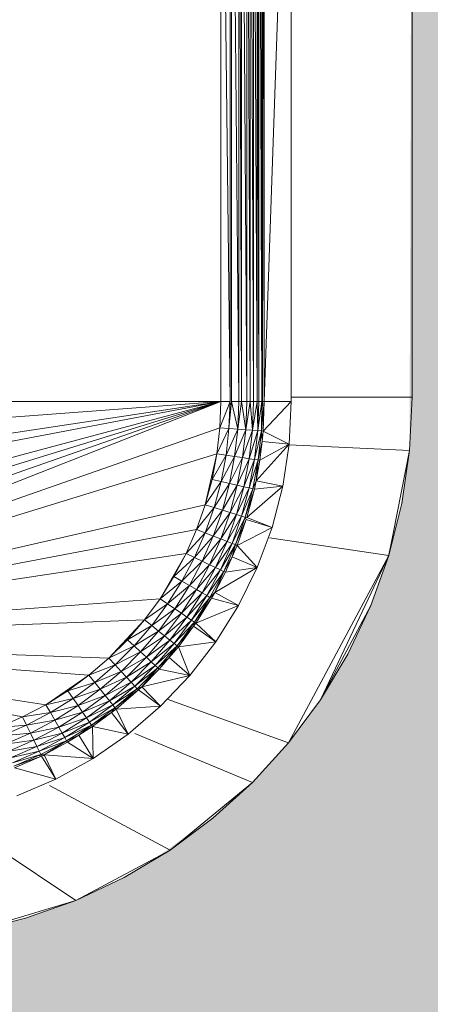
# Model space of a CAD drawing. Header units: metres. Extents: x -27.3 to 21, y -0.3 to 10.3.
# Tile 188 of 255: x 18.0295 to 18.0766, y 2.2344 to 2.3474. Entities that reach past the tile are written whole.
import ezdxf

# ---------------------------------------------------------------- set-up
doc = ezdxf.new("R2010")
doc.units = ezdxf.units.M
doc.layers.add('E-LITE-EQPM', color=7, linetype='Continuous', lineweight=5)
doc.layers.add('I-WALL', color=7, linetype='Continuous', lineweight=5)

# ---------------------------------------------------------------- blocks, each defined once
blk = doc.blocks.new('LUMINARIA TIPO TARTARUGA DE SOBREPOR - Areno _1 x LED Modul 840_ 500 lm_ 840_-2565265-FACHADA 03')
at = {"layer": 'E-LITE-EQPM'}
for p, q in [((23.26043, 2.30356), (23.26043, 2.39456)), ((23.26043, 2.39456), (23.26148, 2.30356)), ((23.26148, 2.30356), (23.26148, 2.39456)), ((23.26165, 2.30356), (23.26165, 2.39456)), ((23.26248, 2.30356), (23.26165, 2.39456)), ((23.26248, 2.30356), (23.26248, 2.39456)), ((23.26279, 2.30356), (23.26248, 2.39456)), ((23.26279, 2.30356), (23.26279, 2.39456)), ((23.2634, 2.30356), (23.26279, 2.39456)), ((23.26379, 2.30356), (23.2634, 2.39456)), ((23.2634, 2.30356), (23.2634, 2.39456)), ((23.26379, 2.30356), (23.26379, 2.39456)), ((23.26379, 2.39456), (23.26418, 2.30356)), ((23.26418, 2.30356), (23.26418, 2.39456)), ((23.26418, 2.39456), (23.26458, 2.30356)), ((23.26458, 2.30356), (23.26458, 2.39456)), ((23.26479, 2.30356), (23.26458, 2.39456)), ((23.26479, 2.30356), (23.26479, 2.39456)), ((23.26514, 2.30356), (23.26479, 2.39456)), ((23.26514, 2.30356), (23.26514, 2.39456)), ((23.2652, 2.30356), (23.2652, 2.39456)), ((23.26541, 2.30356), (23.2652, 2.39456)), ((23.26541, 2.39456), (23.26541, 2.30356)), ((23.26541, 2.30356), (23.26851, 2.39456)), ((23.26851, 2.39456), (23.26851, 2.30356)), ((23.28237, 2.39406), (23.28237, 2.30406)), ((23.26043, 2.30356), (23.18009, 2.30356)), ((23.26043, 2.30356), (23.18054, 2.29757)), ((23.26043, 2.30356), (23.18187, 2.29172)), ((23.26043, 2.30356), (23.18287, 2.28888)), ((23.26043, 2.30356), (23.18547, 2.28347)), ((23.26043, 2.30356), (23.18707, 2.28093)), ((23.26043, 2.30356), (23.18885, 2.27851)), ((23.19081, 2.27623), (23.26043, 2.30356)), ((23.26043, 2.30356), (23.26031, 2.30055)), ((23.26031, 2.30055), (23.26148, 2.30356)), ((23.26043, 2.30356), (23.26148, 2.30356)), ((23.26148, 2.30356), (23.26136, 2.30048)), ((23.26165, 2.30356), (23.26136, 2.30048)), ((23.26248, 2.30356), (23.26165, 2.30356)), ((23.26165, 2.30356), (23.26237, 2.3004)), ((23.26248, 2.30356), (23.26237, 2.3004)), ((23.26279, 2.30356), (23.26237, 2.3004)), ((23.26248, 2.30356), (23.26279, 2.30356)), ((23.26279, 2.30356), (23.26328, 2.30033)), ((23.26279, 2.30356), (23.2634, 2.30356)), ((23.26379, 2.30356), (23.26328, 2.30033)), ((23.26328, 2.30033), (23.2634, 2.30356)), ((23.26379, 2.30356), (23.2634, 2.30356)), ((23.26379, 2.30356), (23.26418, 2.30356)), ((23.26379, 2.30356), (23.26405, 2.30027)), ((23.26418, 2.30356), (23.26405, 2.30027)), ((23.26458, 2.30356), (23.26405, 2.30027)), ((23.26418, 2.30356), (23.26458, 2.30356)), ((23.26458, 2.30356), (23.26466, 2.30023)), ((23.26458, 2.30356), (23.26479, 2.30356)), ((23.26466, 2.30023), (23.26479, 2.30356)), ((23.26466, 2.30023), (23.26514, 2.30356)), ((23.26479, 2.30356), (23.26514, 2.30356)), ((23.2652, 2.30356), (23.26508, 2.3002)), ((23.26514, 2.30356), (23.26508, 2.3002)), ((23.26541, 2.30356), (23.26508, 2.3002)), ((23.26541, 2.30356), (23.2652, 2.30356)), ((23.26541, 2.30356), (23.26528, 2.30018)), ((23.26528, 2.30018), (23.26851, 2.30356)), ((23.26541, 2.30356), (23.26851, 2.30356)), ((23.26851, 2.30356), (23.26826, 2.29868)), ((23.26851, 2.30406), (23.28237, 2.30406)), ((23.28207, 2.29793), (23.28237, 2.30406)), ((23.19081, 2.27623), (23.26031, 2.30055)), ((23.25998, 2.29757), (23.26031, 2.30055)), ((23.25998, 2.29757), (23.26136, 2.30048)), ((23.26031, 2.30055), (23.26136, 2.30048)), ((23.26102, 2.29741), (23.26136, 2.30048)), ((23.26102, 2.29741), (23.26237, 2.3004)), ((23.26136, 2.30048), (23.26237, 2.3004)), ((23.26237, 2.3004), (23.26201, 2.29726)), ((23.26328, 2.30033), (23.26201, 2.29726)), ((23.26328, 2.30033), (23.26237, 2.3004)), ((23.26328, 2.30033), (23.26291, 2.29713)), ((23.26405, 2.30027), (23.26291, 2.29713)), ((23.26328, 2.30033), (23.26405, 2.30027)), ((23.26405, 2.30027), (23.26369, 2.29701)), ((23.26466, 2.30023), (23.26369, 2.29701)), ((23.26405, 2.30027), (23.26466, 2.30023)), ((23.26466, 2.30023), (23.26429, 2.29692)), ((23.26429, 2.29692), (23.26508, 2.3002)), ((23.26466, 2.30023), (23.26508, 2.3002)), ((23.26508, 2.3002), (23.2647, 2.29686)), ((23.26528, 2.30018), (23.26508, 2.3002)), ((23.26508, 2.3002), (23.26515, 2.29899)), ((23.26528, 2.30018), (23.26515, 2.29899)), ((23.26528, 2.30018), (23.26826, 2.29868)), ((23.26515, 2.29899), (23.2647, 2.29686)), ((23.26515, 2.29899), (23.2649, 2.29683)), ((23.26826, 2.29868), (23.26515, 2.29899)), ((23.26826, 2.29868), (23.26446, 2.29447)), ((23.26826, 2.29868), (23.2649, 2.29683)), ((23.26826, 2.29868), (23.26752, 2.29384)), ((23.28207, 2.29793), (23.26825, 2.29861)), ((23.28207, 2.29793), (23.27968, 2.28591)), ((23.28207, 2.29793), (23.28117, 2.29186)), ((23.19081, 2.27623), (23.25998, 2.29757)), ((23.25998, 2.29757), (23.25864, 2.29172)), ((23.25998, 2.29757), (23.25942, 2.29462)), ((23.26102, 2.29741), (23.25942, 2.29462)), ((23.25998, 2.29757), (23.26102, 2.29741)), ((23.26045, 2.29438), (23.26102, 2.29741)), ((23.26045, 2.29438), (23.26201, 2.29726)), ((23.26102, 2.29741), (23.26201, 2.29726)), ((23.26142, 2.29416), (23.26201, 2.29726)), ((23.26142, 2.29416), (23.26291, 2.29713)), ((23.26201, 2.29726), (23.26291, 2.29713)), ((23.26291, 2.29713), (23.26231, 2.29396)), ((23.26231, 2.29396), (23.26369, 2.29701)), ((23.26291, 2.29713), (23.26369, 2.29701)), ((23.26307, 2.29378), (23.26369, 2.29701)), ((23.26429, 2.29692), (23.26307, 2.29378)), ((23.26429, 2.29692), (23.26367, 2.29365)), ((23.26367, 2.29365), (23.2647, 2.29686)), ((23.26429, 2.29692), (23.26369, 2.29701)), ((23.26408, 2.29356), (23.2647, 2.29686)), ((23.26429, 2.29692), (23.2647, 2.29686)), ((23.26446, 2.29447), (23.2647, 2.29686)), ((23.26446, 2.29447), (23.2649, 2.29683)), ((23.2647, 2.29686), (23.2649, 2.29683)), ((23.25864, 2.29172), (23.25942, 2.29462)), ((23.25864, 2.29172), (23.26045, 2.29438)), ((23.26045, 2.29438), (23.25942, 2.29462)), ((23.26045, 2.29438), (23.25965, 2.29141)), ((23.26045, 2.29438), (23.26142, 2.29416)), ((23.26408, 2.29356), (23.26446, 2.29447)), ((23.26446, 2.29447), (23.26428, 2.29351)), ((23.26752, 2.29384), (23.26446, 2.29447)), ((23.25965, 2.29141), (23.26142, 2.29416)), ((23.26061, 2.29111), (23.26142, 2.29416)), ((23.26061, 2.29111), (23.26231, 2.29396)), ((23.26142, 2.29416), (23.26231, 2.29396)), ((23.26148, 2.29084), (23.26231, 2.29396)), ((23.26148, 2.29084), (23.26307, 2.29378)), ((23.26222, 2.29061), (23.26307, 2.29378)), ((23.26222, 2.29061), (23.26367, 2.29365)), ((23.26307, 2.29378), (23.26231, 2.29396)), ((23.26281, 2.29043), (23.26367, 2.29365)), ((23.26281, 2.29043), (23.26408, 2.29356)), ((23.26307, 2.29378), (23.26367, 2.29365)), ((23.26321, 2.29031), (23.26408, 2.29356)), ((23.26321, 2.29031), (23.26428, 2.29351)), ((23.26752, 2.29384), (23.2634, 2.29025)), ((23.2634, 2.29025), (23.26428, 2.29351)), ((23.26367, 2.29365), (23.26408, 2.29356)), ((23.26408, 2.29356), (23.26428, 2.29351)), ((23.26752, 2.29384), (23.26428, 2.29351)), ((23.2663, 2.28911), (23.26752, 2.29384)), ((23.19081, 2.27623), (23.25864, 2.29172)), ((23.25864, 2.29172), (23.25765, 2.28888)), ((23.25965, 2.29141), (23.25765, 2.28888)), ((23.25965, 2.29141), (23.25863, 2.2885)), ((23.25863, 2.2885), (23.26061, 2.29111)), ((23.25864, 2.29172), (23.25965, 2.29141)), ((23.25956, 2.28813), (23.26061, 2.29111)), ((23.25956, 2.28813), (23.26148, 2.29084)), ((23.25965, 2.29141), (23.26061, 2.29111)), ((23.26148, 2.29084), (23.26041, 2.2878)), ((23.26061, 2.29111), (23.26148, 2.29084)), ((23.26148, 2.29084), (23.26222, 2.29061)), ((23.28117, 2.29186), (23.27968, 2.28591)), ((23.26041, 2.2878), (23.26222, 2.29061)), ((23.26114, 2.28751), (23.26222, 2.29061)), ((23.26114, 2.28751), (23.26281, 2.29043)), ((23.26171, 2.28729), (23.26281, 2.29043)), ((23.26171, 2.28729), (23.26321, 2.29031)), ((23.2621, 2.28714), (23.26321, 2.29031)), ((23.2621, 2.28714), (23.26333, 2.29004)), ((23.26222, 2.29061), (23.26281, 2.29043)), ((23.26229, 2.28706), (23.26333, 2.29004)), ((23.26281, 2.29043), (23.26321, 2.29031)), ((23.26333, 2.29004), (23.26321, 2.29031)), ((23.26321, 2.29031), (23.2634, 2.29025)), ((23.2663, 2.28911), (23.26333, 2.29004)), ((23.2663, 2.28911), (23.2634, 2.29025)), ((23.19081, 2.27623), (23.25765, 2.28888)), ((23.25645, 2.28613), (23.25765, 2.28888)), ((23.25765, 2.28888), (23.25863, 2.2885)), ((23.26229, 2.28706), (23.2663, 2.28911)), ((23.2663, 2.28911), (23.2646, 2.28453)), ((23.25645, 2.28613), (23.25863, 2.2885)), ((23.25863, 2.2885), (23.2574, 2.28567)), ((23.25956, 2.28813), (23.2574, 2.28567)), ((23.2583, 2.28524), (23.25956, 2.28813)), ((23.2583, 2.28524), (23.26041, 2.2878)), ((23.25863, 2.2885), (23.25956, 2.28813)), ((23.25912, 2.28484), (23.26041, 2.2878)), ((23.25912, 2.28484), (23.26114, 2.28751)), ((23.25956, 2.28813), (23.26041, 2.2878)), ((23.25983, 2.2845), (23.26114, 2.28751)), ((23.26114, 2.28751), (23.26041, 2.2878)), ((23.26114, 2.28751), (23.26171, 2.28729)), ((23.26599, 2.28794), (23.27968, 2.28591)), ((23.25983, 2.2845), (23.26171, 2.28729)), ((23.26038, 2.28424), (23.26171, 2.28729)), ((23.2621, 2.28714), (23.26038, 2.28424)), ((23.26075, 2.28406), (23.2621, 2.28714)), ((23.2621, 2.28714), (23.26171, 2.28729)), ((23.2621, 2.28714), (23.26172, 2.28576)), ((23.26229, 2.28706), (23.26172, 2.28576)), ((23.26229, 2.28706), (23.2621, 2.28714)), ((23.26229, 2.28706), (23.2646, 2.28453)), ((23.19081, 2.27623), (23.25645, 2.28613)), ((23.25345, 2.28093), (23.25645, 2.28613)), ((23.25645, 2.28613), (23.25505, 2.28347)), ((23.25505, 2.28347), (23.2574, 2.28567)), ((23.25596, 2.28295), (23.2574, 2.28567)), ((23.2583, 2.28524), (23.25596, 2.28295)), ((23.25645, 2.28613), (23.2574, 2.28567)), ((23.2583, 2.28524), (23.25683, 2.28244)), ((23.2583, 2.28524), (23.2574, 2.28567)), ((23.25912, 2.28484), (23.2583, 2.28524)), ((23.26075, 2.28406), (23.26172, 2.28576)), ((23.26094, 2.28397), (23.26172, 2.28576)), ((23.2646, 2.28453), (23.26172, 2.28576)), ((23.26819, 2.26441), (23.27968, 2.28591)), ((23.27184, 2.26933), (23.27968, 2.28591)), ((23.27968, 2.28591), (23.27762, 2.28014)), ((23.25912, 2.28484), (23.25683, 2.28244)), ((23.25762, 2.28199), (23.25912, 2.28484)), ((23.25762, 2.28199), (23.25983, 2.2845)), ((23.25829, 2.2816), (23.25983, 2.2845)), ((23.25829, 2.2816), (23.26038, 2.28424)), ((23.25882, 2.28129), (23.26038, 2.28424)), ((23.25882, 2.28129), (23.26075, 2.28406)), ((23.25983, 2.2845), (23.25912, 2.28484)), ((23.25918, 2.28108), (23.26075, 2.28406)), ((23.2646, 2.28453), (23.25972, 2.28166)), ((23.25972, 2.28166), (23.26075, 2.28406)), ((23.25983, 2.2845), (23.26038, 2.28424)), ((23.26075, 2.28406), (23.26048, 2.28419)), ((23.26094, 2.28397), (23.26075, 2.28406)), ((23.26094, 2.28397), (23.2646, 2.28453)), ((23.26245, 2.28014), (23.2646, 2.28453)), ((23.25345, 2.28093), (23.25505, 2.28347)), ((23.25345, 2.28093), (23.25596, 2.28295)), ((23.25432, 2.28034), (23.25596, 2.28295)), ((23.25596, 2.28295), (23.25505, 2.28347)), ((23.25683, 2.28244), (23.25596, 2.28295)), ((23.26094, 2.28397), (23.25972, 2.28166)), ((23.25432, 2.28034), (23.25683, 2.28244)), ((23.25515, 2.27977), (23.25683, 2.28244)), ((23.25762, 2.28199), (23.25515, 2.27977)), ((23.2559, 2.27926), (23.25762, 2.28199)), ((23.25762, 2.28199), (23.25683, 2.28244)), ((23.25829, 2.2816), (23.25762, 2.28199)), ((23.19081, 2.27623), (23.25345, 2.28093)), ((23.25345, 2.28093), (23.25166, 2.27851)), ((23.25345, 2.28093), (23.25432, 2.28034)), ((23.2559, 2.27926), (23.25829, 2.2816)), ((23.25829, 2.2816), (23.25654, 2.27882)), ((23.25882, 2.28129), (23.25654, 2.27882)), ((23.25882, 2.28129), (23.25705, 2.27847)), ((23.25705, 2.27847), (23.25918, 2.28108)), ((23.25739, 2.27824), (23.25918, 2.28108)), ((23.25739, 2.27824), (23.25936, 2.28098)), ((23.25756, 2.27812), (23.25936, 2.28098)), ((23.25829, 2.2816), (23.25882, 2.28129)), ((23.25882, 2.28129), (23.25918, 2.28108)), ((23.25918, 2.28108), (23.25972, 2.28166)), ((23.25918, 2.28108), (23.25936, 2.28098)), ((23.25936, 2.28098), (23.25972, 2.28166)), ((23.26245, 2.28014), (23.25936, 2.28098)), ((23.26245, 2.28014), (23.25972, 2.28166)), ((23.25166, 2.27851), (23.25432, 2.28034)), ((23.25249, 2.27786), (23.25432, 2.28034)), ((23.25249, 2.27786), (23.25515, 2.27977)), ((23.25327, 2.27723), (23.25515, 2.27977)), ((23.25515, 2.27977), (23.25432, 2.28034)), ((23.2559, 2.27926), (23.25515, 2.27977)), ((23.25756, 2.27812), (23.26245, 2.28014)), ((23.26245, 2.28014), (23.25986, 2.27599)), ((23.27184, 2.26933), (23.27762, 2.28014)), ((23.27499, 2.27459), (23.27762, 2.28014)), ((23.19081, 2.27623), (23.25166, 2.27851)), ((23.24758, 2.27411), (23.25166, 2.27851)), ((23.2497, 2.27623), (23.25166, 2.27851)), ((23.25249, 2.27786), (23.25166, 2.27851)), ((23.25327, 2.27723), (23.2559, 2.27926)), ((23.25398, 2.27666), (23.2559, 2.27926)), ((23.25398, 2.27666), (23.25654, 2.27882)), ((23.25654, 2.27882), (23.25459, 2.27617)), ((23.25705, 2.27847), (23.25459, 2.27617)), ((23.25507, 2.27579), (23.25705, 2.27847)), ((23.2559, 2.27926), (23.25654, 2.27882)), ((23.25705, 2.27847), (23.25654, 2.27882)), ((23.25705, 2.27847), (23.25739, 2.27824)), ((23.25249, 2.27786), (23.2497, 2.27623)), ((23.25047, 2.27552), (23.25249, 2.27786)), ((23.25327, 2.27723), (23.25249, 2.27786)), ((23.25507, 2.27579), (23.25739, 2.27824)), ((23.25739, 2.27824), (23.2554, 2.27553)), ((23.2573, 2.27777), (23.2554, 2.27553)), ((23.25556, 2.27541), (23.2573, 2.27777)), ((23.25739, 2.27824), (23.2573, 2.27777)), ((23.25756, 2.27812), (23.2573, 2.27777)), ((23.25986, 2.27599), (23.2573, 2.27777)), ((23.25756, 2.27812), (23.25739, 2.27824)), ((23.25756, 2.27812), (23.25986, 2.27599)), ((23.23769, 2.26737), (23.19081, 2.27623)), ((23.19081, 2.27623), (23.2453, 2.27215)), ((23.19081, 2.27623), (23.24758, 2.27411)), ((23.19081, 2.27623), (23.24034, 2.26877)), ((23.24758, 2.27411), (23.2497, 2.27623)), ((23.25047, 2.27552), (23.2497, 2.27623)), ((23.25047, 2.27552), (23.25327, 2.27723)), ((23.25121, 2.27484), (23.25327, 2.27723)), ((23.25121, 2.27484), (23.25398, 2.27666)), ((23.25398, 2.27666), (23.25188, 2.27422)), ((23.25459, 2.27617), (23.25188, 2.27422)), ((23.25245, 2.27369), (23.25459, 2.27617)), ((23.25398, 2.27666), (23.25327, 2.27723)), ((23.25398, 2.27666), (23.25459, 2.27617)), ((23.25507, 2.27579), (23.25459, 2.27617)), ((23.24758, 2.27411), (23.25047, 2.27552)), ((23.2483, 2.27334), (23.25047, 2.27552)), ((23.25121, 2.27484), (23.25047, 2.27552)), ((23.25245, 2.27369), (23.25507, 2.27579)), ((23.2529, 2.27327), (23.25507, 2.27579)), ((23.2529, 2.27327), (23.2554, 2.27553)), ((23.25321, 2.27299), (23.2554, 2.27553)), ((23.25449, 2.27417), (23.2554, 2.27553)), ((23.25556, 2.27541), (23.25449, 2.27417)), ((23.25507, 2.27579), (23.2554, 2.27553)), ((23.25556, 2.27541), (23.2554, 2.27553)), ((23.25556, 2.27541), (23.25986, 2.27599)), ((23.25556, 2.27541), (23.25687, 2.27213)), ((23.25986, 2.27599), (23.25687, 2.27213)), ((23.2453, 2.27215), (23.24758, 2.27411)), ((23.24758, 2.27411), (23.2483, 2.27334)), ((23.2483, 2.27334), (23.25121, 2.27484)), ((23.25121, 2.27484), (23.24898, 2.2726)), ((23.25188, 2.27422), (23.24898, 2.2726)), ((23.2496, 2.27193), (23.25188, 2.27422)), ((23.25121, 2.27484), (23.25188, 2.27422)), ((23.25245, 2.27369), (23.25188, 2.27422)), ((23.25449, 2.27417), (23.25321, 2.27299)), ((23.25449, 2.27417), (23.25336, 2.27285)), ((23.25449, 2.27417), (23.25687, 2.27213)), ((23.27499, 2.27459), (23.27184, 2.26933)), ((23.2453, 2.27215), (23.2483, 2.27334)), ((23.2483, 2.27334), (23.24596, 2.27133)), ((23.2483, 2.27334), (23.24898, 2.2726)), ((23.2496, 2.27193), (23.25245, 2.27369)), ((23.25013, 2.27136), (23.25245, 2.27369)), ((23.25013, 2.27136), (23.2529, 2.27327)), ((23.2529, 2.27327), (23.25055, 2.27091)), ((23.25321, 2.27299), (23.25055, 2.27091)), ((23.25083, 2.27061), (23.25321, 2.27299)), ((23.25135, 2.27084), (23.25321, 2.27299)), ((23.25135, 2.27084), (23.25336, 2.27285)), ((23.2529, 2.27327), (23.25245, 2.27369)), ((23.2529, 2.27327), (23.25321, 2.27299)), ((23.25336, 2.27285), (23.25321, 2.27299)), ((23.25687, 2.27213), (23.25336, 2.27285)), ((23.2453, 2.27215), (23.24034, 2.26877)), ((23.2453, 2.27215), (23.24289, 2.27037)), ((23.2453, 2.27215), (23.24596, 2.27133)), ((23.24898, 2.2726), (23.24596, 2.27133)), ((23.24659, 2.27054), (23.24898, 2.2726)), ((23.24659, 2.27054), (23.2496, 2.27193)), ((23.24715, 2.26983), (23.2496, 2.27193)), ((23.2496, 2.27193), (23.24898, 2.2726)), ((23.2496, 2.27193), (23.25013, 2.27136)), ((23.25135, 2.27084), (23.25687, 2.27213)), ((23.2535, 2.26859), (23.25687, 2.27213)), ((23.24596, 2.27133), (23.24289, 2.27037)), ((23.24348, 2.2695), (23.24596, 2.27133)), ((23.24348, 2.2695), (23.24659, 2.27054)), ((23.24659, 2.27054), (23.24404, 2.26867)), ((23.24659, 2.27054), (23.24596, 2.27133)), ((23.24659, 2.27054), (23.24715, 2.26983)), ((23.24715, 2.26983), (23.25013, 2.27136)), ((23.25013, 2.27136), (23.24764, 2.26922)), ((23.24764, 2.26922), (23.25055, 2.27091)), ((23.24802, 2.26874), (23.25055, 2.27091)), ((23.24802, 2.26874), (23.25083, 2.27061)), ((23.25083, 2.27061), (23.24828, 2.26842)), ((23.25013, 2.27136), (23.25055, 2.27091)), ((23.25083, 2.27061), (23.25055, 2.27091)), ((23.25135, 2.27084), (23.25083, 2.27061)), ((23.25083, 2.27061), (23.25097, 2.27046)), ((23.25135, 2.27084), (23.25097, 2.27046)), ((23.25135, 2.27084), (23.2535, 2.26859)), ((23.24034, 2.26877), (23.24289, 2.27037)), ((23.24034, 2.26877), (23.24348, 2.2695)), ((23.24087, 2.26786), (23.24348, 2.2695)), ((23.24348, 2.2695), (23.24289, 2.27037)), ((23.24348, 2.2695), (23.24404, 2.26867)), ((23.24715, 2.26983), (23.24404, 2.26867)), ((23.24715, 2.26983), (23.24456, 2.26791)), ((23.24715, 2.26983), (23.24764, 2.26922)), ((23.25097, 2.27046), (23.24828, 2.26842)), ((23.24841, 2.26826), (23.25097, 2.27046)), ((23.2535, 2.26859), (23.25097, 2.27046)), ((23.26819, 2.26441), (23.25426, 2.26939)), ((23.23769, 2.26737), (23.24034, 2.26877)), ((23.24034, 2.26877), (23.24087, 2.26786)), ((23.24087, 2.26786), (23.24404, 2.26867)), ((23.24137, 2.26699), (23.24404, 2.26867)), ((23.24404, 2.26867), (23.24456, 2.26791)), ((23.24764, 2.26922), (23.24456, 2.26791)), ((23.24764, 2.26922), (23.245, 2.26727)), ((23.24802, 2.26874), (23.245, 2.26727)), ((23.24534, 2.26676), (23.24802, 2.26874)), ((23.24534, 2.26676), (23.24828, 2.26842)), ((23.24558, 2.26642), (23.24828, 2.26842)), ((23.24802, 2.26874), (23.24764, 2.26922)), ((23.24828, 2.26842), (23.24788, 2.26787)), ((23.24841, 2.26826), (23.24788, 2.26787)), ((23.24802, 2.26874), (23.24828, 2.26842)), ((23.24841, 2.26826), (23.24828, 2.26842)), ((23.24841, 2.26826), (23.2535, 2.26859)), ((23.24841, 2.26826), (23.24979, 2.2654)), ((23.2535, 2.26859), (23.24979, 2.2654)), ((23.26819, 2.26441), (23.27184, 2.26933)), ((23.23769, 2.26737), (23.23493, 2.26616)), ((23.23769, 2.26737), (23.24087, 2.26786)), ((23.23769, 2.26737), (23.23814, 2.26642)), ((23.24087, 2.26786), (23.23814, 2.26642)), ((23.24087, 2.26786), (23.24137, 2.26699)), ((23.24137, 2.26699), (23.24456, 2.26791)), ((23.24183, 2.2662), (23.24456, 2.26791)), ((23.24183, 2.2662), (23.245, 2.26727)), ((23.24222, 2.26552), (23.245, 2.26727)), ((23.245, 2.26727), (23.24456, 2.26791)), ((23.24534, 2.26676), (23.245, 2.26727)), ((23.24558, 2.26642), (23.24788, 2.26787)), ((23.24569, 2.26625), (23.24788, 2.26787)), ((23.24979, 2.2654), (23.24788, 2.26787)), ((23.23493, 2.26616), (23.23814, 2.26642)), ((23.23532, 2.26519), (23.23814, 2.26642)), ((23.23814, 2.26642), (23.24137, 2.26699)), ((23.23858, 2.26551), (23.23814, 2.26642)), ((23.23858, 2.26551), (23.24137, 2.26699)), ((23.24183, 2.2662), (23.23858, 2.26551)), ((23.23897, 2.26469), (23.24183, 2.2662)), ((23.24183, 2.2662), (23.24137, 2.26699)), ((23.24222, 2.26552), (23.24183, 2.2662)), ((23.24222, 2.26552), (23.24534, 2.26676)), ((23.24252, 2.26499), (23.24534, 2.26676)), ((23.24252, 2.26499), (23.24558, 2.26642)), ((23.24273, 2.26463), (23.24558, 2.26642)), ((23.24558, 2.26642), (23.24412, 2.26527)), ((23.24569, 2.26625), (23.24412, 2.26527)), ((23.24534, 2.26676), (23.24558, 2.26642)), ((23.24569, 2.26625), (23.24558, 2.26642)), ((23.24569, 2.26625), (23.24578, 2.26261)), ((23.24569, 2.26625), (23.24979, 2.2654)), ((23.23858, 2.26551), (23.23532, 2.26519)), ((23.23568, 2.26425), (23.23858, 2.26551)), ((23.23897, 2.26469), (23.23858, 2.26551)), ((23.23897, 2.26469), (23.24222, 2.26552)), ((23.23931, 2.26399), (23.24222, 2.26552)), ((23.23931, 2.26399), (23.24252, 2.26499)), ((23.24252, 2.26499), (23.23958, 2.26344)), ((23.24252, 2.26499), (23.24222, 2.26552)), ((23.24252, 2.26499), (23.24273, 2.26463)), ((23.24273, 2.26463), (23.24412, 2.26527)), ((23.24283, 2.26446), (23.24412, 2.26527)), ((23.24578, 2.26261), (23.24412, 2.26527)), ((23.24578, 2.26261), (23.24979, 2.2654)), ((23.26407, 2.25986), (23.25054, 2.26547)), ((23.23568, 2.26425), (23.23897, 2.26469)), ((23.23602, 2.2634), (23.23897, 2.26469)), ((23.23602, 2.2634), (23.23931, 2.26399)), ((23.23931, 2.26399), (23.2363, 2.26267)), ((23.23897, 2.26469), (23.23931, 2.26399)), ((23.23931, 2.26399), (23.23958, 2.26344)), ((23.24273, 2.26463), (23.23958, 2.26344)), ((23.23976, 2.26306), (23.24273, 2.26463)), ((23.24014, 2.26303), (23.24273, 2.26463)), ((23.24014, 2.26303), (23.24283, 2.26446)), ((23.24283, 2.26446), (23.24273, 2.26463)), ((23.24283, 2.26446), (23.24578, 2.26261)), ((23.26407, 2.25986), (23.26819, 2.26441)), ((23.23958, 2.26344), (23.2363, 2.26267)), ((23.23958, 2.26344), (23.23653, 2.26211)), ((23.23976, 2.26306), (23.23653, 2.26211)), ((23.23976, 2.26306), (23.23668, 2.26172)), ((23.23985, 2.26288), (23.23668, 2.26172)), ((23.23675, 2.26153), (23.23985, 2.26288)), ((23.2402, 2.26289), (23.23946, 2.26293)), ((23.23976, 2.26306), (23.23958, 2.26344)), ((23.24014, 2.26303), (23.23976, 2.26306)), ((23.24014, 2.26303), (23.23985, 2.26288)), ((23.24151, 2.26024), (23.23985, 2.26288)), ((23.24014, 2.26303), (23.24578, 2.26261)), ((23.24014, 2.26303), (23.24151, 2.26024)), ((23.24578, 2.26261), (23.24151, 2.26024)), ((23.24151, 2.26024), (23.23675, 2.26153)), ((23.24151, 2.26024), (23.23702, 2.25831)), ((23.2546, 2.25209), (23.24076, 2.25949)), ((23.2546, 2.25209), (23.26407, 2.25986)), ((23.25952, 2.25574), (23.26407, 2.25986)), ((23.24379, 2.24631), (23.22941, 2.25592)), ((23.25952, 2.25574), (23.2546, 2.25209)), ((23.2546, 2.25209), (23.24379, 2.24631)), ((23.2546, 2.25209), (23.24934, 2.24894)), ((23.24934, 2.24894), (23.24379, 2.24631)), ((23.23207, 2.24276), (23.24379, 2.24631)), ((23.23802, 2.24425), (23.24379, 2.24631)), ((23.23802, 2.24425), (23.23207, 2.24276))]:
    blk.add_line(p, q, dxfattribs=at)

msp = doc.modelspace()

# ---------------------------------------------------------------- hatches: boundary and pattern name
at = {"layer": 'I-WALL', "true_color": 0xdbcc9e}
h = msp.add_hatch(color=9, dxfattribs=at)
h.paths.add_polyline_path([(18.13663, 0.5), (19.88722, 0.5), (19.88722, 2.62), (15.96722, 2.62), (15.96722, 0.5), (18.01337, 0.5)])
h.paths.add_polyline_path([(18.01205, 2.24156), (18.00593, 2.24186), (17.99986, 2.24276), (17.99391, 2.24425), (17.98814, 2.24631), (17.98256, 2.24896), (17.97733, 2.25209), (17.9724, 2.25574), (17.96786, 2.25986), (17.96374, 2.26441), (17.96009, 2.26933), (17.95693, 2.27459), (17.95286, 2.28419), (17.95174, 2.28791), (17.95075, 2.29186), (17.94985, 2.29793), (17.94955, 2.30406), (17.94985, 2.40018), (17.95174, 2.4102), (17.95334, 2.41527), (17.95431, 2.41797), (17.95693, 2.42352), (17.96009, 2.42878), (17.96374, 2.43371), (17.96786, 2.43825), (17.9724, 2.44237), (17.97733, 2.44602), (17.98259, 2.44918), (17.98814, 2.4518), (17.99391, 2.45387), (17.99986, 2.45536), (18.00593, 2.45626), (18.01337, 2.45649), (18.01818, 2.45626), (18.02425, 2.45536), (18.0302, 2.45387), (18.03597, 2.4518), (18.04419, 2.44757), (18.04678, 2.44602), (18.0517, 2.44237), (18.05625, 2.43825), (18.06037, 2.43371), (18.06402, 2.42878), (18.06717, 2.42352), (18.07076, 2.41527), (18.07186, 2.4122), (18.07335, 2.40625), (18.07425, 2.40018), (18.07455, 2.39406), (18.07425, 2.29793), (18.07335, 2.29186), (18.07124, 2.28419), (18.0698, 2.28014), (18.06717, 2.27459), (18.06402, 2.26933), (18.06037, 2.26441), (18.05625, 2.25986), (18.0517, 2.25574), (18.04419, 2.25054), (18.04152, 2.24894), (18.03597, 2.24631), (18.0302, 2.24425), (18.02425, 2.24276), (18.01337, 2.24162)])

# ---------------------------------------------------------------- block references
at = {"layer": 'E-LITE-EQPM'}
msp.add_blockref('LUMINARIA TIPO TARTARUGA DE SOBREPOR - Areno _1 x LED Modul 840_ 500 lm_ 840_-2565265-FACHADA 03', (-5.20782, 0), dxfattribs=at)

doc.saveas('drawing.dxf')
